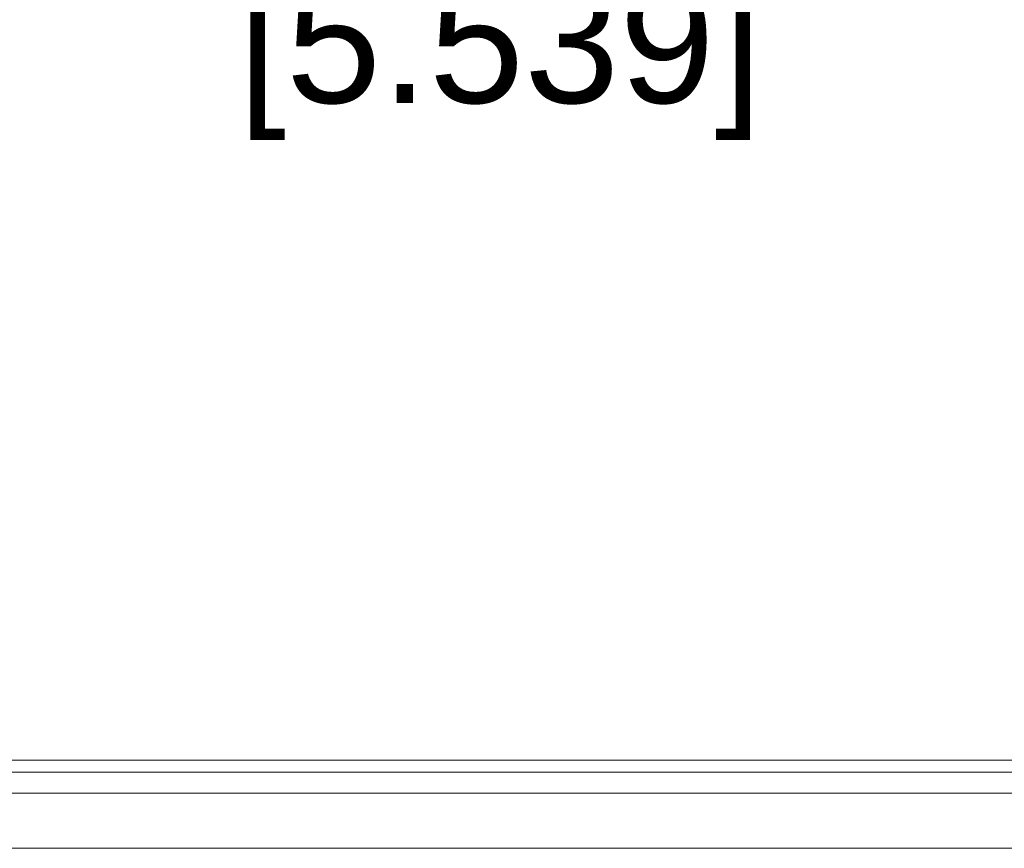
# Model space of a CAD drawing. Header units: millimetres. Extents: x 23 to 674, y 24 to 517.
# Tile 15 of 26: x 321 to 361, y 188 to 221. Entities that reach past the tile are written whole.
import ezdxf

# ---------------------------------------------------------------- set-up
doc = ezdxf.new("R2010")
doc.units = ezdxf.units.MM
doc.header["$LTSCALE"] = 2.5
for name, color, linetype, lineweight in [('Dimension (ANSI)', 7, 'Continuous', 9), ('Visible (ANSI)', 7, 'Continuous', 9), ('Visible Narrow (ANSI)', 7, 'Continuous', 9)]:
    doc.layers.add(name, color=color, linetype=linetype, lineweight=lineweight)
doc.styles.add('Note Text (ANSI)', font='arial.ttf')
doc.dimstyles.new('Default - mm (ANSI)', dxfattribs={"dimscale": 2.5, "dimtxt": 2, "dimasz": 2, "dimexe": 3.175, "dimexo": 1, "dimgap": 0.8, "dimtad": 0, "dimtih": 1, "dimtoh": 1, "dimrnd": 1e-08, "dimzin": 4, "dimdsep": 46, "dimtxsty": 'Note Text (ANSI)', "dimblk": 'Filled-1', "dimcen": 0.09, "dimdle": 10, "dimclrd": 256, "dimclre": 256, "dimclrt": 256, "dimadec": 1, "dimazin": 0, "dimtfac": 1.524, "dimtofl": 0, "dimtmove": 0, "dimatfit": 3, "dimfxl": 0, "dimtolj": 1, "dimtzin": 0, "dimlwd": -1, "dimlwe": -1, "dimarcsym": 0})

# ---------------------------------------------------------------- blocks, each defined once
blk = doc.blocks.new('Filled-1')
at = {"color": 0}
for p, q in [((0, 0), (-1, 0.15)), ((-1, 0.15), (-1, -0.15)), ((-1, 0), (0, 0)), ((-1, -0.15), (0, 0))]:
    blk.add_line(p, q, dxfattribs=at)
at = {"color": 0, "flags": 128}
blk.add_lwpolyline([(-1, -0.15), (0, 0), (-1, 0.15), (-1, -0.15)], dxfattribs=at)
at = {"color": 0}
blk.add_solid([(-1, -0.15), (0, 0), (-1, 0.15), (-1, -0.15)], dxfattribs=at)
blk = doc.blocks.new('*D24')
at = {"layer": 'Defpoints', "color": 0, "transparency": 16777216}
for p in [(414.736, 223.83), (274.036, 198.613), (414.736, 198.613)]:
    blk.add_point(p, dxfattribs=at)
at = {"layer": 'Dimension (ANSI)', "transparency": 16777216}
for p, q in [((279.036, 223.83), (327.1, 223.83)), ((409.736, 223.83), (354.07, 223.83))]:
    blk.add_line(p, q, dxfattribs=at)
at = {"layer": 'Dimension (ANSI)', "transparency": 16777216, "xscale": 5, "yscale": 5, "zscale": 5, "rotation": 180}
blk.add_blockref('Filled-1', (274.036, 223.83), dxfattribs=at)
at = {"layer": 'Dimension (ANSI)', "transparency": 16777216, "xscale": 5, "yscale": 5, "zscale": 5}
blk.add_blockref('Filled-1', (414.736, 223.83), dxfattribs=at)
at = {"layer": 'Dimension (ANSI)', "transparency": 16777216, "insert": (340.585, 223.83), "char_height": 5, "attachment_point": 5, "style": 'Note Text (ANSI)'}
blk.add_mtext('\\A1; 140.70\\P[5.539]', dxfattribs=at)

msp = doc.modelspace()

# ---------------------------------------------------------------- linework, layer by layer
at = {"layer": 'Visible (ANSI)'}
for p, q in [((282.8853, 189.7632), (405.8863, 189.7632)), ((411.9875, 187.5132), (276.7841, 187.5132))]:
    msp.add_line(p, q, dxfattribs=at)
at = {"layer": 'Visible Narrow (ANSI)'}
for p, q in [((283.7354, 191.1131), (405.0362, 191.1131)), ((405.0362, 190.6133), (283.7354, 190.6133))]:
    msp.add_line(p, q, dxfattribs=at)

# ---------------------------------------------------------------- dimensions: what is measured, and where the dimension line sits
at = {"layer": 'Dimension (ANSI)'}
dim = msp.add_linear_dim(base=(414.7358, 223.8304), p1=(274.0358, 198.6127), p2=(414.7358, 198.6127), angle=180, text=' <>\\X[5.539]', dimstyle='Default - mm (ANSI)', override={"dimgap": 0.8, "dimtih": 0, "dimtoh": 0, "dimdec": 2, "dimpost": '\\X', "dimse1": 1, "dimse2": 1, "dimtol": 0, "dimlim": 0, "dimtp": 0, "dimtm": 0, "dimtdec": 2, "dimatfit": 1}, dxfattribs=at)
dim.commit()
dim.dimension.update_dxf_attribs({"geometry": '*D24', "text_midpoint": (340.5848, 223.8304), "dimtype": 160})

doc.saveas('drawing.dxf')
